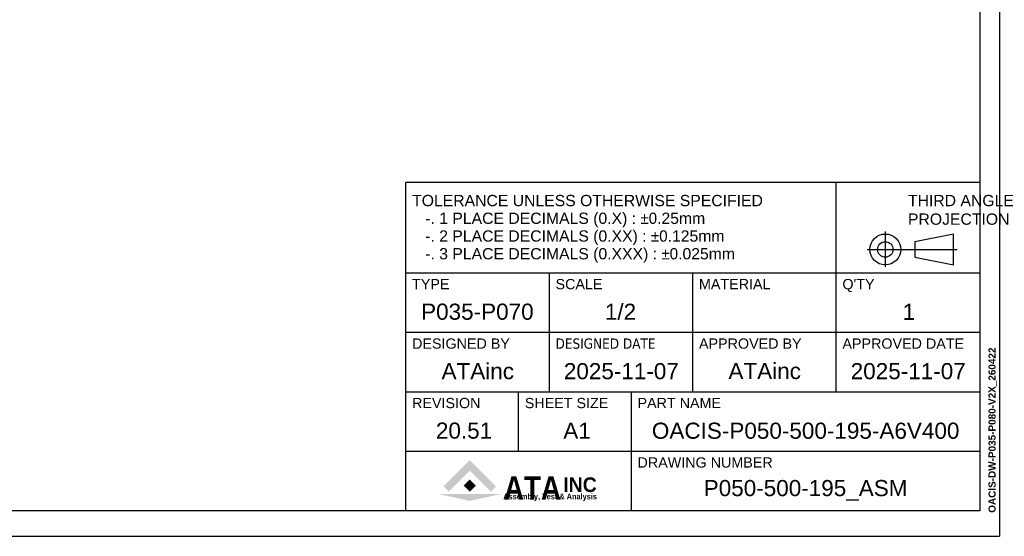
# Model space of a CAD drawing. Extents: x 0 to 2359, y -14 to 1663.
# Tile 10 of 37: x 1391 to 2359, y 0 to 508. Entities that reach past the tile are written whole.
import ezdxf
from ezdxf.enums import TextEntityAlignment as Align

# ---------------------------------------------------------------- set-up
doc = ezdxf.new("R2010")
doc.units = 0
doc.header["$LTSCALE"] = 25.4
doc.layers.get('0').update_dxf_attribs({"linetype": 'CONTINUOUS'})
doc.layers.add('ATA-TEXT', color=7, linetype='CONTINUOUS', lineweight=25)
doc.styles.add('주 문자 (ISO)', font='arial.ttf')

# ---------------------------------------------------------------- blocks, each defined once
blk = doc.blocks.new('ata-Title-A1-002')
for color, points in [(176, [(14.63, 6.49), (12.84, 8.28), (21.79, 17.23), (30.75, 8.28), (28.96, 6.49), (21.79, 13.66)]), (30, [(21.79, 10.66), (23.88, 8.57), (21.79, 6.49), (19.71, 8.57)]), (9, [(32.34, 5.64), (21.79, 3.34), (11.25, 5.64)])]:
    blk.add_hatch(color=color).paths.add_polyline_path(points)
at = {"color": 253}
for p, q in [((0, 0), (0, 112)), ((196, 112), (0, 112)), ((147, 40.6), (147, 112)), ((196, 112), (196, 0)), ((0, 81.2), (196, 81.2)), ((49, 40.6), (49, 81.2)), ((98, 40.6), (98, 81.2)), ((0, 60.9), (196, 60.9)), ((0, 40.6), (196, 40.6)), ((38.5, 20.3), (38.5, 40.6)), ((77, 0), (77, 40.6)), ((0, 20.3), (196, 20.3)), ((196, 0), (0, 0))]:
    blk.add_line(p, q, dxfattribs=at)
for p, q in [((163.75, 95.32), (163.75, 83.26)), ((187.03, 94.45), (173.85, 91.82)), ((187.03, 83.91), (187.03, 94.45)), ((173.85, 91.82), (173.85, 86.55)), ((157.57, 89.18), (188.27, 89.18)), ((173.85, 86.55), (187.03, 83.91)), ((0, 81.2), (196, 81.2))]:
    blk.add_line(p, q)
for radius in [5.27, 2.64]:
    blk.add_circle((163.75, 89.18), radius)
at = {"char_height": 3.85, "attachment_point": 1, "style": '주 문자 (ISO)'}
for s, insert, line_spacing_factor in [('TOLERANCE UNLESS OTHERWISE SPECIFIED\\P   -. 1 PLACE DECIMALS (0.X) : {\\fAIGDT|b0|i0|c2|p2;`0}.25mm\\P   -. 2 PLACE DECIMALS (0.XX) : {\\fAIGDT|b0|i0|c2|p2;`0}.125mm \\P   -. 3 PLACE DECIMALS (0.XXX) : {\\fAIGDT|b0|i0|c2|p2;`0}.025mm', (2.11, 107.8), 0.942857), ('THIRD ANGLE\\PPROJECTION', (171.5, 107.8), 0.987884)]:
    blk.add_mtext(s, dxfattribs=dict(at, insert=insert, line_spacing_factor=line_spacing_factor))
at = {"char_height": 3.5, "attachment_point": 1, "style": '주 문자 (ISO)'}
for s, insert in [('TYPE', (2.1, 79.1)), ('SCALE', (51.11, 79.1)), ('MATERIAL', (100.1, 79.1)), ("Q'TY", (149.1, 79.1)), ('DESIGNED BY', (2.1, 58.8)), ('{\\fTahoma|b0|i0|c0|p34;DESIGNED \\fTahoma|b0|i0|c129|p34;DATE}', (51.1, 58.8)), ('APPROVED BY', (100.11, 58.8)), ('APPROVED DATE', (149.1, 58.8)), ('REVISION', (2.1, 38.5)), ('SHEET SIZE', (40.6, 38.5)), ('PART NAME', (79.11, 38.5)), ('DRAWING NUMBER', (79.11, 18.2))]:
    blk.add_mtext(s, dxfattribs=dict(at, insert=insert))
at = {"color": 176, "insert": (33.46, 3.77), "char_height": 8, "width": 37.1563, "attachment_point": 7, "line_spacing_factor": 0.5, "style": '주 문자 (ISO)'}
blk.add_mtext('{\\fArial|b1|i0|c0|p34;\\W0.85;ATA}', dxfattribs=at)
at = {"color": 9, "style": '주 문자 (ISO)'}
for s, insert, char_height, attachment_point in [('{\\fArial|b1|i0|c0|p34;\\W0.95;INC}', (53.76, 6.3), 5, 7), ('{\\fArial|b1|i0|c0|p34;\\W0.9;Assembly, Test & Analysis}', (49.25, 5.84), 2, 2)]:
    blk.add_mtext(s, dxfattribs=dict(at, insert=insert, char_height=char_height, attachment_point=attachment_point))
at = {"style": '주 문자 (ISO)'}
for tag, p in [('TYPE_001', (24.5, 67.9)), ('SCALE_001', (73.5, 67.9)), ('MATERIAL_001', (122.5, 67.9)), ('QTY_001', (171.5, 67.9)), ('APPROVED_BY_001', (122.5, 47.64)), ('DESIGNED_BY_001', (24.5, 47.6)), ('APPROVED_DATE_001', (171.5, 47.6)), ('REVISION_001', (19.25, 27.3)), ('SHEET_SIZE_001', (57.75, 27.3)), ('PART_NAME_001', (136.5, 27.3)), ('DRAWING_NUMBER_001', (136.5, 7))]:
    blk.add_attdef(tag, text='', height=5.5, dxfattribs=at).set_placement(p, align=Align.MIDDLE_CENTER)
at = {"color": 7, "style": '주 문자 (ISO)'}
blk.add_attdef('DESIGNED_DATE_001', text='', height=5.5, dxfattribs=at).set_placement((73.5, 47.6), align=Align.MIDDLE_CENTER)
blk = doc.blocks.new('ata-Border-A1-002')
at = {"color": 253, "ltscale": 0.5}
for p in [(841, 594), (0, 0)]:
    blk.add_line(p, (841, 0), dxfattribs=at)
for p, q in [((834, 585), (834, 9)), ((834, 9), (7, 9))]:
    blk.add_line(p, q)

msp = doc.modelspace()

# ---------------------------------------------------------------- block references
at = {"xscale": 2.8, "yscale": 2.8, "zscale": 2.8}
msp.add_blockref('ata-Border-A1-002', (0, 0), dxfattribs=at)
ref = msp.add_blockref('ata-Title-A1-002', (1770.72, 25.2), dxfattribs=dict(xscale=2.88, yscale=2.88, zscale=2.88))
ref.add_attrib('SCALE_001', '1/2', (1966.41744, 212.83992), dxfattribs={"height": 15.84, "style": '주 문자 (ISO)'})
ref.add_attrib('TYPE_001', 'P035-P070', (1785.64992, 212.93496), dxfattribs={"height": 15.84, "style": '주 문자 (ISO)'})
ref.add_attrib('DESIGNED_BY_001', 'ATAinc', (1805.75088, 154.49472), dxfattribs={"height": 15.84, "style": '주 문자 (ISO)'})
ref.add_attrib('DESIGNED_DATE_001', '2025-11-07', (1926.0492, 154.47096), dxfattribs={"color": 7, "height": 15.84, "style": '주 문자 (ISO)'})
ref.add_attrib('APPROVED_BY_001', 'ATAinc', (2087.99088, 154.6034393), dxfattribs={"height": 15.84, "style": '주 문자 (ISO)'})
ref.add_attrib('APPROVED_DATE_001', '2025-11-07', (2208.2892, 154.47096), dxfattribs={"height": 15.84, "style": '주 문자 (ISO)'})
ref.add_attrib('PART_NAME_001', 'OACIS-P050-500-195-A6V400', (2012.6868, 95.904), dxfattribs={"height": 15.84, "style": '주 문자 (ISO)'})
ref.add_attrib('DRAWING_NUMBER_001', 'P050-500-195_ASM', (2063.66784, 39.4992), dxfattribs={"height": 15.84, "style": '주 문자 (ISO)'})
ref.add_attrib('QTY_001', '1', (2259.31776, 212.80032), dxfattribs={"height": 15.84, "style": '주 문자 (ISO)'})
ref.add_attrib('REVISION_001', '20.51', (1800.20616, 96.00696), dxfattribs={"height": 15.84, "style": '주 문자 (ISO)'})
ref.add_attrib('SHEET_SIZE_001', 'A1', (1925.54808, 95.87232), dxfattribs={"color": 7, "height": 15.84, "style": '주 문자 (ISO)'})

# ---------------------------------------------------------------- texts
at = {"layer": 'ATA-TEXT', "color": 7, "insert": (2343.8322022, 23.1397998), "char_height": 3.5, "attachment_point": 1, "rotation": 90, "line_spacing_factor": 1.027748, "style": '주 문자 (ISO)'}
msp.add_mtext('{\\fArial|b1|i0|c129|p34;\\H2.00000x;OACIS-DW-P035-P080-V2X_260422}', dxfattribs=at)

doc.saveas('drawing.dxf')
